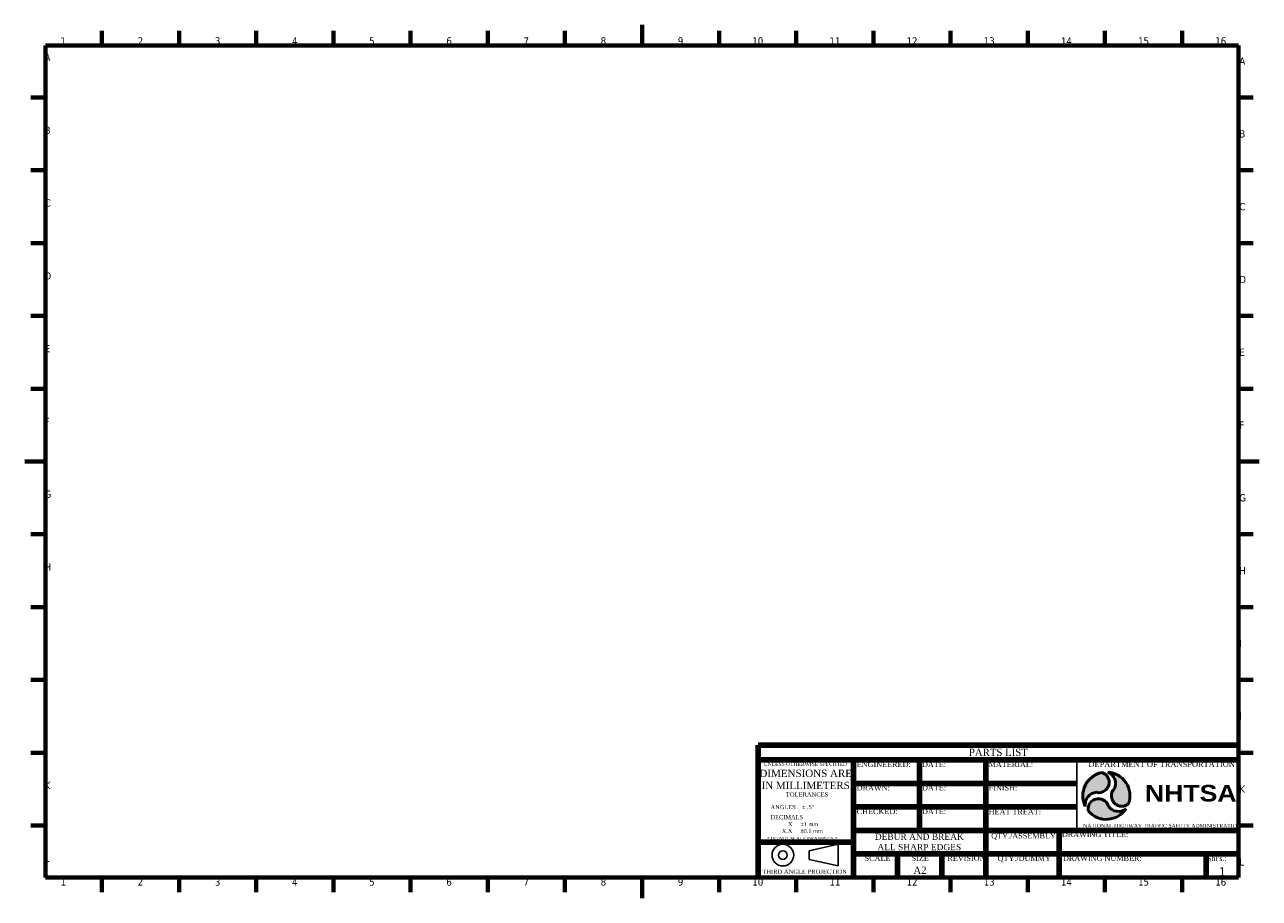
# Model space of a CAD drawing. Header units: millimetres. Extents: x 0 to 594, y 0 to 420.
import ezdxf
from ezdxf.enums import TextEntityAlignment as Align

# ---------------------------------------------------------------- set-up
doc = ezdxf.new("R2010")
doc.units = ezdxf.units.MM
doc.layers.get('0').update_dxf_attribs({"lineweight": 25})
for name, color, linetype, lineweight in [('Border (ISO)', 7, 'Continuous', 70), ('Symbol (ISO)', 7, 'Continuous', 25), ('Title (ISO)', 7, 'Continuous', 50)]:
    doc.layers.add(name, color=color, linetype=linetype, lineweight=lineweight)
doc.styles.add('Note Text (ISO)', font='TAHOMA.TTF')
doc.styles.get("Standard").update_dxf_attribs({"font": 'TIMES.TTF'})
doc.styles.add('Text Style101', font='TAHOMA.TTF')
doc.styles.add('Text Style102', font='TAHOMA.TTF')
doc.styles.add('Text Style103', font='TAHOMA.TTF')

# ---------------------------------------------------------------- blocks, each defined once
blk = doc.blocks.new('Borders NHTSA Border')
at = {"layer": 'Border (ISO)'}
for p, q in [((37.12499999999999, 410), (37.12499999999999, 417)), ((74.24999999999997, 410), (74.24999999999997, 417)), ((111.375, 410), (111.375, 417)), ((148.5, 410), (148.5, 417)), ((185.625, 410), (185.625, 417)), ((222.75, 410), (222.75, 417)), ((259.875, 410), (259.875, 417)), ((297, 410), (297, 420)), ((334.1249999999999, 410), (334.1249999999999, 417)), ((371.25, 410), (371.25, 417)), ((408.375, 410), (408.375, 417)), ((445.5, 410), (445.5, 417)), ((482.625, 410), (482.625, 417)), ((519.75, 410), (519.75, 417)), ((556.875, 410), (556.875, 417)), ((10, 410), (584, 410)), ((10, 410), (10, 10)), ((584, 410), (584, 10)), ((10, 385), (3, 385)), ((584, 385), (591, 385)), ((10, 350), (3, 350)), ((584, 350), (591, 350)), ((10, 315), (3, 315)), ((584, 315), (591, 315)), ((10, 280), (3, 280)), ((584, 280), (591, 280)), ((10, 245), (3, 245)), ((584, 245), (591, 245)), ((10, 210), (0, 210)), ((584, 210), (594, 210)), ((10, 175), (3, 175)), ((584, 175), (591, 175)), ((10, 140), (3, 140)), ((584, 140), (591, 140)), ((10, 105), (3, 105)), ((584, 105), (591, 105)), ((10, 70), (3, 70)), ((584, 70), (591, 70)), ((10, 35), (3, 35)), ((584, 35), (591, 35)), ((10, 10), (584, 10)), ((37.12499999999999, 10), (37.12499999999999, 3)), ((74.24999999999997, 10), (74.24999999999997, 3)), ((111.375, 10), (111.375, 3)), ((148.5, 10), (148.5, 3)), ((185.625, 10), (185.625, 3)), ((222.75, 10), (222.75, 3)), ((259.875, 10), (259.875, 3)), ((297, 10), (297, 0)), ((334.1249999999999, 10), (334.1249999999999, 3)), ((371.25, 10), (371.25, 3)), ((408.375, 10), (408.375, 3)), ((445.5, 10), (445.5, 3)), ((482.625, 10), (482.625, 3)), ((519.75, 10), (519.75, 3)), ((556.875, 10), (556.875, 3))]:
    blk.add_line(p, q, dxfattribs=at)
at = {"layer": 'Symbol (ISO)', "char_height": 3.499999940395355, "style": 'Note Text (ISO)'}
for s, insert, attachment_point in [('1', (18.56249999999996, 410.4), 8), ('2', (55.68749999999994, 410.4), 8), ('3', (92.8125, 410.4), 8), ('4', (129.9375, 410.4), 8), ('5', (167.0625, 410.4), 8), ('6', (204.1874999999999, 410.4), 8), ('7', (241.3124999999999, 410.4), 8), ('8', (278.4374999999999, 410.4), 8), ('9', (315.5624999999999, 410.4), 8), ('10', (352.6875, 410.4), 8), ('11', (389.8124999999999, 410.4), 8), ('12', (426.9374999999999, 410.4), 8), ('13', (464.0625, 410.4), 8), ('14', (501.1875, 410.4), 8), ('15', (538.3125, 410.4), 8), ('16', (575.4375, 410.4), 8), ('A', (9.6, 402.5), 7), ('A', (584.4, 402.5), 4), ('B', (9.6, 367.5), 7), ('B', (584.4, 367.5), 4), ('C', (9.6, 332.5), 7), ('C', (584.4, 332.5), 4), ('D', (9.6, 297.5), 7), ('D', (584.4, 297.5), 4), ('E', (9.6, 262.5), 7), ('E', (584.4, 262.5), 4), ('F', (9.6, 227.5), 7), ('F', (584.4, 227.5), 4), ('G', (9.6, 192.5), 7), ('G', (584.4, 192.5), 4), ('H', (9.6, 157.5), 7), ('H', (584.4, 157.5), 4), ('I', (9.6, 122.5), 7), ('I', (584.4, 122.5), 4), ('J', (9.6, 87.5), 7), ('J', (584.4, 87.5), 4), ('K', (9.6, 52.5), 7), ('K', (584.4, 52.5), 4), ('L', (9.6, 17.5), 7), ('L', (584.4, 17.5), 4), ('1', (18.56249999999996, 9.6), 2), ('2', (55.68749999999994, 9.6), 2), ('3', (92.8125, 9.6), 2), ('4', (129.9375, 9.6), 2), ('5', (167.0625, 9.6), 2), ('6', (204.1874999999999, 9.6), 2), ('7', (241.3124999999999, 9.6), 2), ('8', (278.4374999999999, 9.6), 2), ('9', (315.5624999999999, 9.6), 2), ('10', (352.6875, 9.6), 2), ('11', (389.8124999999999, 9.6), 2), ('12', (426.9374999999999, 9.6), 2), ('13', (464.0625, 9.6), 2), ('14', (501.1875, 9.6), 2), ('15', (538.3125, 9.6), 2), ('16', (575.4375, 9.6), 2)]:
    blk.add_mtext(s, dxfattribs=dict(at, insert=insert, attachment_point=attachment_point))
blk = doc.blocks.new('Title Blocks NHTSA-A2')
h = blk.add_hatch(color=256)
edge = h.paths.add_edge_path()
edge.add_arc((482.4084677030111, 80.57873030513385), 4.031753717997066, 252.4161033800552, 309.9342454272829)
edge.add_arc((482.4362161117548, 81.56921428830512), 4.81843877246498, 302.0965642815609, 434.1090950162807)
edge.add_arc((485.8972774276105, 75.06036397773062), 11.34710882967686, 100.8797131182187, 206.756983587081)
edge.add_arc((481.5339171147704, 70.89940043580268), 5.846054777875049, 93.36801213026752, 189.3282325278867, ccw=False)
h = blk.add_hatch(color=256)
edge = h.paths.add_edge_path()
edge.add_arc((485.8972774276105, 75.06036397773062), 11.34710882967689, 340.8797131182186, 446.7569835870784)
edge.add_arc((484.475457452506, 80.91962662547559), 5.846054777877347, -26.631987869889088, 69.32823252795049, ccw=False)
edge.add_arc((492.4207277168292, 75.32257866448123), 4.031753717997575, 132.4161033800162, 189.9342454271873)
edge.add_arc((493.2646378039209, 74.80330584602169), 4.818438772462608, 182.0965642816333, 314.1090950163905)
h = blk.add_hatch(color=256)
edge = h.paths.add_edge_path()
edge.add_arc((485.8972774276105, 75.06036397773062), 11.3471088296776, 220.8797131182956, 326.7569835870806)
edge.add_arc((491.6824577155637, 73.3620648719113), 5.846054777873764, 213.3680121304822, 309.32823252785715, ccw=False)
edge.add_arc((482.8626368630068, 69.27978296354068), 4.031753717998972, 12.41610338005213, 69.93424542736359)
edge.add_arc((481.9909783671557, 68.80857179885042), 4.818438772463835, 62.09656428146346, 194.1090950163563)
at = {"lineweight": 100}
for p, q in [((318.2954233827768, 99.40314561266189), (318.295423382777, 35.77314561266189)), ((549.4844233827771, 99.4031456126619), (318.2954233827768, 99.40314561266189)), ((549.4844233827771, 92.33314561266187), (318.2954233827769, 92.33314561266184)), ((364.2504233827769, 92.33314561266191), (364.250423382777, 35.77314561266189)), ((396.0654233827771, 92.33314561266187), (396.0654233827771, 58.39714561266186)), ((427.8804233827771, 92.33314561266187), (427.8804233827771, 35.77314561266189)), ((471.7144233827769, 81.0211456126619), (364.2504233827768, 81.02114561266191)), ((471.7144233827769, 69.70914561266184), (364.250423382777, 69.70914561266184)), ((549.4844233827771, 58.39714561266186), (364.250423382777, 58.39714561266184)), ((463.2304233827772, 58.39714561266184), (463.2304233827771, 35.77314561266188)), ((318.295423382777, 52.74114561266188), (364.250423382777, 52.74114561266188)), ((549.4844233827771, 47.08514561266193), (364.250423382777, 47.08514561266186)), ((385.460423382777, 47.08514561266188), (385.460423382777, 35.77314561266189)), ((406.6704233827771, 47.08514561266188), (406.6704233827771, 35.77314561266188)), ((533.930423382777, 47.08514561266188), (533.930423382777, 35.77314561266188))]:
    blk.add_line(p, q, dxfattribs=at)
for p, q in [((364.2504233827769, 92.33314561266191), (318.2954233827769, 92.33314561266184)), ((396.0654233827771, 92.33314561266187), (364.2504233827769, 92.33314561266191)), ((427.8804233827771, 92.33314561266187), (396.0654233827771, 92.33314561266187)), ((471.7144233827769, 92.33314561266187), (427.8804233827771, 92.33314561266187)), ((549.4844233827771, 92.33314561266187), (471.7144233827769, 92.33314561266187)), ((471.7144233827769, 92.33314561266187), (471.7144233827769, 58.39714561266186)), ((364.250423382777, 52.74114561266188), (318.295423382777, 52.74114561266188)), ((342.8490894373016, 48.64657311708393), (356.8930952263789, 51.75441243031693)), ((342.8490894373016, 48.64657311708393), (342.8490894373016, 44.4285972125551)), ((356.8930952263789, 41.32075789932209), (356.8930952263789, 51.75441243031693)), ((342.8490894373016, 44.4285972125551), (356.8930952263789, 41.32075789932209)), ((385.460423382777, 47.08514561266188), (385.460423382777, 35.77314561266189)), ((406.6704233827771, 47.08514561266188), (406.6704233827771, 35.77314561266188)), ((533.930423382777, 47.08514561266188), (533.930423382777, 35.77314561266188))]:
    blk.add_line(p, q)
for radius in [5.216827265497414, 2.108987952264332]:
    blk.add_circle((330.2596413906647, 46.5375851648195), radius)
for centre, radius, start, end in [((485.8972774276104, 75.06036397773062), 11.34710882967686, 100.8797131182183, 206.756983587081), ((485.8972774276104, 75.06036397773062), 11.34710882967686, 100.8797131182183, 206.756983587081), ((482.4362161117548, 81.56921428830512), 4.81843877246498, 302.0965642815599, 74.10909501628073), ((482.4362161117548, 81.56921428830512), 4.81843877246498, 302.0965642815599, 74.10909501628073), ((484.475457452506, 80.91962662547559), 5.846054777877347, 333.3680121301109, 69.32823252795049), ((485.8972774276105, 75.06036397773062), 11.34710882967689, 340.8797131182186, 86.75698358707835), ((484.475457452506, 80.91962662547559), 5.846054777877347, 333.3680121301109, 69.32823252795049), ((485.8972774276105, 75.06036397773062), 11.34710882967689, 340.8797131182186, 86.75698358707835), ((482.4084677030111, 80.57873030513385), 4.031753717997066, 252.4161033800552, 309.934245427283), ((482.4084677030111, 80.57873030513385), 4.031753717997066, 252.4161033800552, 309.934245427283), ((492.4207277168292, 75.32257866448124), 4.031753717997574, 132.4161033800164, 189.9342454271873), ((492.4207277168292, 75.32257866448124), 4.031753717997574, 132.4161033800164, 189.9342454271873), ((481.5339171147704, 70.89940043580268), 5.846054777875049, 93.36801213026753, 189.3282325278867), ((481.5339171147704, 70.89940043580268), 5.846054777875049, 93.36801213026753, 189.3282325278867), ((481.9909783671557, 68.80857179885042), 4.818438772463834, 62.09656428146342, 194.1090950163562), ((481.9909783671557, 68.80857179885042), 4.818438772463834, 62.09656428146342, 194.1090950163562), ((482.8626368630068, 69.27978296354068), 4.031753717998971, 12.41610338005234, 69.93424542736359), ((482.8626368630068, 69.27978296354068), 4.031753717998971, 12.41610338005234, 69.93424542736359), ((493.2646378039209, 74.80330584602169), 4.818438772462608, 182.0965642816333, 314.1090950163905), ((493.2646378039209, 74.80330584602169), 4.818438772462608, 182.0965642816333, 314.1090950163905), ((485.8972774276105, 75.06036397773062), 11.3471088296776, 220.8797131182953, 326.7569835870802), ((485.8972774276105, 75.06036397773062), 11.3471088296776, 220.8797131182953, 326.7569835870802), ((491.6824577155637, 73.36206487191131), 5.846054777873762, 213.3680121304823, 309.3282325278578), ((491.6824577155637, 73.36206487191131), 5.846054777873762, 213.3680121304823, 309.3282325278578)]:
    blk.add_arc(centre, radius, start, end)
at = {"layer": 'Title (ISO)'}
for centre, radius, start, end in [((485.8972774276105, 75.06036397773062), 11.34710882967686, 100.8797131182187, 206.756983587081), ((482.4362161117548, 81.56921428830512), 4.81843877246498, 302.0965642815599, 74.10909501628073), ((485.8972774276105, 75.06036397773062), 11.34710882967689, 340.8797131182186, 86.75698358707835), ((484.475457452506, 80.91962662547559), 5.846054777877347, 333.3680121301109, 69.32823252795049), ((482.4084677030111, 80.57873030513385), 4.031753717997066, 252.4161033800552, 309.9342454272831), ((492.4207277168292, 75.32257866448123), 4.031753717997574, 132.4161033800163, 189.9342454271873), ((481.5339171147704, 70.89940043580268), 5.846054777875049, 93.36801213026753, 189.3282325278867), ((481.9909783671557, 68.80857179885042), 4.818438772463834, 62.09656428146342, 194.1090950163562), ((482.8626368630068, 69.27978296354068), 4.031753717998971, 12.41610338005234, 69.93424542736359), ((493.2646378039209, 74.80330584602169), 4.818438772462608, 182.0965642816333, 314.1090950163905), ((485.8972774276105, 75.06036397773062), 11.3471088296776, 220.8797131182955, 326.7569835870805), ((491.6824577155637, 73.3620648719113), 5.846054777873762, 213.3680121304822, 309.3282325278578)]:
    blk.add_arc(centre, radius, start, end, dxfattribs=at)
at = {"attachment_point": 1}
for s, insert, char_height, line_spacing_factor in [('\\fTimes New Roman|b0|i0;\\W0.98;\\H3.5000;PARTS LIST', (419.7528933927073, 97.69715965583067), 3.499999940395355, 0.5809999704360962), ('\\fTimes New Roman|b0|i0;\\W0.98;\\H1.7000;UNLESS OTHERWISE SPECIFIED', (321.039412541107, 91.14552870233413), 1.700000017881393, 0.2822000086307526), ('\\fTimes New Roman|b0|i0;\\W0.98;ENGINEERED:', (365.7980833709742, 91.38737139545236), 2.5, 0.4149999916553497), ('\\fTimes New Roman|b0|i0;\\W0.98;DATE:', (397.2080532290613, 91.38737139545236), 2.5, 0.4149999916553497), ('\\fTimes New Roman|b0|i0;\\W0.98;MATERIAL:', (429.2664631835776, 91.3873713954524), 2.5, 0.4149999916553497), ('\\fTimes New Roman|b0|i0;\\W0.98;\\H2.7000;DEPARTMENT OF TRANSPORTATION', (477.2418622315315, 91.57283187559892), 2.700000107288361, 0.448199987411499), ('\\fTimes New Roman|b0|i0;\\W0.98;DRAWN:', (365.7980833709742, 80.12607058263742), 2.5, 0.4149999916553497), ('\\fTimes New Roman|b0|i0;\\W0.98;DATE:', (397.2080532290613, 80.12607058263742), 2.5, 0.4149999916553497), ('\\fTimes New Roman|b0|i0;\\W0.98;FINISH:', (429.2664631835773, 80.12607058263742), 2.5, 0.4149999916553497), ('\\fTimes New Roman|b0|i0;\\H8.0000;{\\fArial Black|b0|i0;\\H8.0000;NHTSA}', (504.4761213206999, 80.30719810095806), 8.00000011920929, 1.327999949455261), ('\\fTimes New Roman|b0|i0;\\W0.98;\\H2.0000;TOLERANCES', (331.6744141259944, 76.66685638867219), 2.000000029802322, 0.3319999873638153), ('\\fTimes New Roman|b0|i0;\\W0.96;\\H2.0000;ANGLES    \\fAIGDT|b0|i0;\\W0.96;\\H2.0000;`\\fTimes New Roman|b0|i0;\\W0.96;\\H2.0000; .5\\fAIGDT|b0|i0;\\W0.96;\\H2.0000;~', (324.3492703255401, 70.6395496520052), 2.000000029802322, 0.3319999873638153), ('\\fTimes New Roman|b0|i0;\\W0.98;CHECKED:', (365.7980833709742, 68.73688422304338), 2.5, 0.4149999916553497), ('\\fTimes New Roman|b0|i0;\\W0.98;DATE:', (397.2080532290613, 68.73688422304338), 2.5, 0.4149999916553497), ('\\fTimes New Roman|b0|i0;\\W0.98;HEAT TREAT:', (429.2664631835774, 68.61617826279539), 2.5, 0.4149999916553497), ('\\fTimes New Roman|b0|i0;\\W0.98;\\H1.7500;NATIONAL HIGHWAY TRAFFIC SAFETY ADMINISTRATION', (474.7273408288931, 61.55863823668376), 1.749999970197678, 0.448199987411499), ('\\fTimes New Roman|b0|i0;\\W0.98;QTY./ASSEMBLY', (430.4993377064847, 57.03729261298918), 2.5, 0.4149999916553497), ('\\fTimes New Roman|b0|i0;\\W0.98;DRAWING TITLE:', (464.486888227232, 57.69667661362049), 2.5, 0.4149999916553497), ('\\fTimes New Roman|b0|i0;\\W0.98;SCALE', (369.6019023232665, 46.26864420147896), 2.5, 0.4149999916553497), ('\\fTimes New Roman|b0|i0;\\W0.98;SIZE', (392.2237039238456, 46.26864420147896), 2.5, 0.4149999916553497), ('\\fTimes New Roman|b0|i0;\\W0.98;REVISION', (409.4067685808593, 46.26864420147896), 2.5, 0.4149999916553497), ('\\fTimes New Roman|b0|i0;\\W0.98;QTY./DUMMY', (433.5826701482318, 46.20328472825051), 2.5, 0.4149999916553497), ('\\fTimes New Roman|b0|i0;\\W0.98;DRAWING NUMBER:', (465.0321452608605, 46.26864420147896), 2.5, 0.4149999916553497), ("\\fTimes New Roman|b0|i0;\\W0.98;Sht's.:", (534.2584597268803, 46.20328472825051), 2.5, 0.4149999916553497), ('\\fTimes New Roman|b0|i0;\\W0.98;\\H2.0000;THIRD ANGLE PROJECTION', (320.3513616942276, 39.59390435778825), 2.000000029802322, 0.3319999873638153), ('\\fTimes New Roman|b0|i0;\\W0.98;\\H3.5000;A2', (393.0691899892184, 40.98485914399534), 3.499999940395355, 0.5809999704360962)]:
    blk.add_mtext(s, dxfattribs=dict(at, insert=insert, char_height=char_height, line_spacing_factor=line_spacing_factor))
for s, insert, char_height, width, attachment_point, line_spacing_factor in [('\\fTimes New Roman|b0|i0;\\H3.5000;DIMENSIONS ARE\\PIN MILLIMETERS', (341.2522585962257, 87.58935923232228), 3.499999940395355, 47.10255415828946, 2, 0.9959999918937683), ('\\fTimes New Roman|b0|i0;\\H2.0000;DECIMALS\\P           X     \\fAIGDT|b0|i0;\\H2.0000;`\\fTimes New Roman|b0|i0;\\H2.0000;1 mm\\P       X.X     \\fAIGDT|b0|i0;\\H2.0000;`\\fTimes New Roman|b0|i0;\\H2.0000;0.1 mm', (324.3492703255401, 65.77707936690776), 2.000000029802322, 26.2664002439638, 1, 0.9959999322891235), ('\\fTimes New Roman|b0|i0;\\H3.0000;DEBUR AND BREAK\\PALL SHARP EDGES', (395.9012601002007, 56.87561675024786), 3.00000011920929, 42.79166698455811, 2, 0.9959999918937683)]:
    blk.add_mtext(s, dxfattribs=dict(insert=insert, char_height=char_height, width=width, attachment_point=attachment_point, line_spacing_factor=line_spacing_factor))
at = {"insert": (322.7152483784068, 55.28339507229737), "char_height": 1.500000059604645, "attachment_point": 1}
blk.add_mtext('\\fTimes New Roman|b0|i0;\\W0.98;\\H1.5000;* DO NOT SCALE DRAWINGS *', dxfattribs=at)
at = {"layer": 'Title (ISO)'}
for tag, height, style, p in [('ENGINEER', 3.00000011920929, 'Text Style103', (395.0203518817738, 82.20542608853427)), ('ENG_APPROVAL_DATE', 3.00000011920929, 'Text Style103', (426.6924784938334, 82.410423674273)), ('MATERIAL', 3.981884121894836, 'Text Style102', (469.6394721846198, 82.410423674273)), ('DESIGNER', 3.00000011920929, 'Text Style103', (394.5078579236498, 71.0330576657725)), ('CREATION_DATE', 3.00000011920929, 'Text Style103', (426.6924784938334, 71.0330576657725)), ('FINISH:', 4.000000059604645, 'Text Style101', (470.5619613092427, 70.41806490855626)), ('CHECKED_BY', 3.00000011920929, 'Text Style103', (394.8153542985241, 59.45069407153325)), ('CHECKED_DATE', 3.00000011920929, 'Text Style103', (426.7949772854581, 59.75819045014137)), ('HEAT_TREAT:', 4.000000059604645, 'Text Style101', (470.971956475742, 59.45069407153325)), ('PART_NUMBER', 4.000000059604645, 'Text Style101', (531.9587388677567, 36.69596201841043))]:
    blk.add_attdef(tag, text='', height=height, dxfattribs=dict(at, style=style)).set_placement(p, align=Align.BOTTOM_RIGHT)
for tag, height, style, p in [("QTY._PER_ASS'Y:", 4.000000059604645, 'Text Style101', (445.6547549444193, 48.27832564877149)), ('DRAWING_SCALE:', 4.000000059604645, 'Text Style101', (375.5968307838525, 36.69596217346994)), ('REVISION_NUMBER', 3.981884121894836, 'Text Style102', (417.8263330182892, 36.38846567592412)), ('QTY._PER_DUMMY:', 4.000000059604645, 'Text Style101', (444.9885127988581, 37.00345843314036))]:
    blk.add_attdef(tag, text='', height=height, dxfattribs=dict(at, style=style)).set_placement(p, align=Align.BOTTOM_CENTER)
at = {"layer": 'Title (ISO)', "style": 'Note Text (ISO)'}
blk.add_attdef('TITLE', text='', height=3.499999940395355, dxfattribs=at).set_placement((548.1535479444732, 51.09704241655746), align=Align.MIDDLE_RIGHT)
at = {"layer": 'Title (ISO)', "style": 'Text Style101'}
blk.add_attdef('Number_of_sheets_001', (540.1651034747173, 36.59346322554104), '', height=4.000000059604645, dxfattribs=at)

msp = doc.modelspace()

# ---------------------------------------------------------------- block references
msp.add_blockref('Borders NHTSA Border', (0, 0))
msp.add_blockref('Title Blocks NHTSA-A2', (34.51557661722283, -25.77314561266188)).add_auto_attribs({'Number_of_sheets_001': '1'})

doc.saveas('drawing.dxf')
